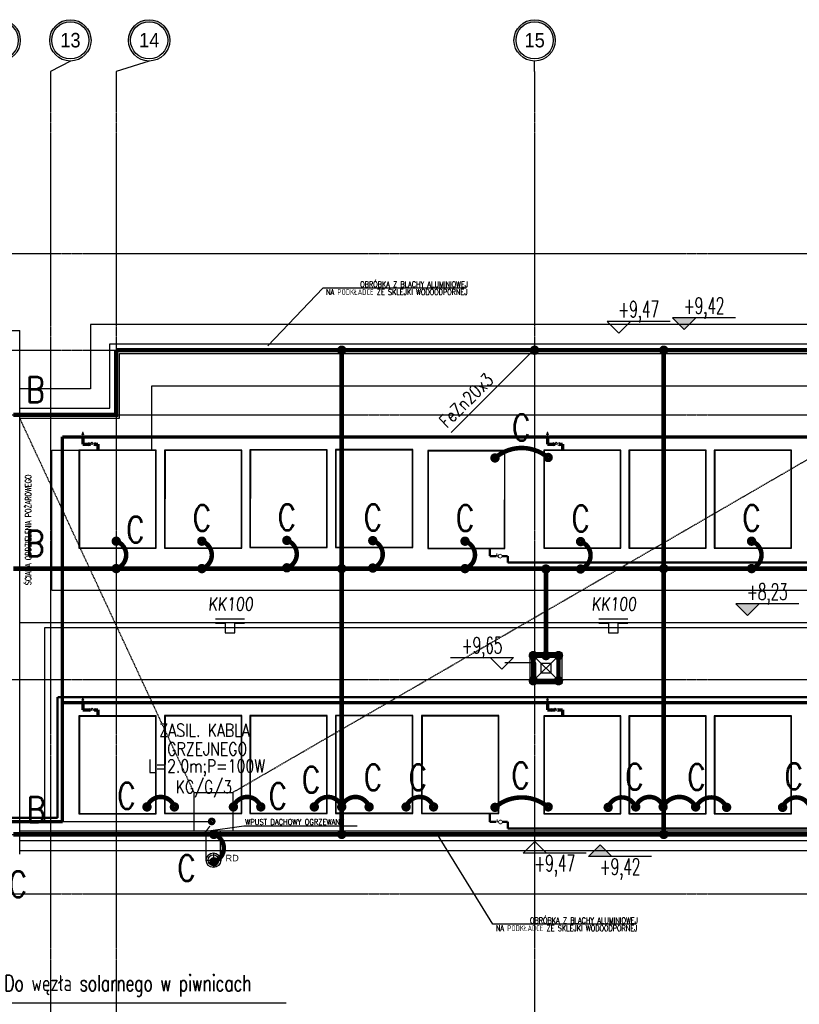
# Model space of a CAD drawing. Extents: x 3880 to 129921, y -116796 to -57711.
# Tile 20 of 110: x 9257 to 10465, y -98074 to -96549. Entities that reach past the tile are written whole.
import ezdxf
from ezdxf.enums import TextEntityAlignment as Align

# ---------------------------------------------------------------- set-up
doc = ezdxf.new("R2010")
doc.units = 0
doc.header["$LTSCALE"] = 2
doc.linetypes.add('CENTER', pattern=[2, 1.25, -0.25, 0.25, -0.25])
doc.linetypes.add('DASHED', pattern=[0.75, 0.5, -0.25])
doc.layers.get('0').update_dxf_attribs({"color": 101, "linetype": 'CONTINUOUS'})
for name, color, linetype, lineweight in [('2DH_PLS_glp', 202, 'DASHED', 50), ('2DH_PLS_glz', 86, 'CONTINUOUS', 70), ('2DH_SYM', 41, 'CONTINUOUS', 18)]:
    doc.layers.add(name, color=color, linetype=linetype, lineweight=lineweight)
for name, color, linetype in [('E35', 6, 'CONTINUOUS'), ('E50', 3, 'CONTINUOUS'), ('I_opis', 80, 'CONTINUOUS'), ('Ins-wod', 152, 'CONTINUOUS'), ('KOLEKTORY_BMK_SOLAR_2_51', 1, 'CONTINUOUS'), ('Opis-rzedne', 52, 'CONTINUOUS'), ('Os-osie glowne', 1, 'CENTER'), ('Os-osie-opis', 2, 'CONTINUOUS'), ('Sch-opis', 51, 'CONTINUOUS'), ('W-idok', 9, 'CONTINUOUS')]:
    doc.layers.add(name, color=color, linetype=linetype)
doc.styles.add('CP_ATTR', font='ROMANS.SHX')
doc.styles.add('dwg_opis duży', font='ARIAL.TTF', dxfattribs={"width": 0.9})
doc.styles.add('dwg_opis podstawowy', font='romans.shx', dxfattribs={"width": 0.9})
doc.styles.add('I_text', font='simplex.shx', dxfattribs={"width": 0.7})
doc.styles.add('ROMANS', font='romans', dxfattribs={"width": 0.85})
doc.styles.add('TYTUL2', font='ARIAL.TTF')
doc.dimstyles.new('CHMIELNA', dxfattribs={"dimscale": 3.5, "dimtxt": 4, "dimasz": 1.5, "dimexe": 3, "dimexo": 0, "dimgap": 1, "dimtad": 1, "dimdec": 1, "dimrnd": 0.5, "dimzin": 12, "dimdsep": 46, "dimtxsty": 'ROMANS', "dimblk": 'DIMTICK', "dimcen": 0.09, "dimse1": 1, "dimse2": 1, "dimclrd": 143, "dimclrt": 53, "dimadec": 0, "dimazin": 0, "dimtfac": 1, "dimtdec": 1, "dimtix": 1, "dimtmove": 2, "dimatfit": 2, "dimldrblk": 'ARCHTICK', "dimfxl": 0, "dimtolj": 1, "dimtzin": 0, "dimarcsym": 0})

# ---------------------------------------------------------------- blocks, each defined once
blk = doc.blocks.new('_kdjkgjksjhgkfhh')
for p, q in [((-11.2, 0), (11.2, 0)), ((0, 11.2), (0, -11.2))]:
    blk.add_line(p, q)
for radius in [11.3, 8.25]:
    blk.add_circle((0, 0), radius)
blk = doc.blocks.new('dwg_kota kons 50')
blk.add_hatch(color=256).paths.add_polyline_path([(9, 9), (-9, 9), (0, 0)])
blk.add_lwpolyline([(39.75, 9), (-9, 9), (0, 0), (9, 9)])
at = {"style": 'dwg_opis podstawowy', "width": 0.6}
blk.add_attdef('KOTA_KONS', text='', height=12.75, dxfattribs=at).set_placement((15.375, 8.25), align=Align.BOTTOM_CENTER)
blk = doc.blocks.new('dwg_kota arch 50')
blk.add_lwpolyline([(39.75, 9), (-9, 9), (0, 0), (9, 9)])
at = {"style": 'dwg_opis podstawowy', "width": 0.6}
blk.add_attdef('KOTA_ARCH', text='', height=12.75, dxfattribs=at).set_placement((15.375, 8.25), align=Align.BOTTOM_CENTER)
blk = doc.blocks.new('_opis_osi_liczbowy')
blk.add_hatch(color=256).paths.add_polyline_path([(32, 32), (32, 28.8, -1), (32, -28.8), (32, -32, 1)])
for radius in [32, 28.8]:
    blk.add_circle((32, 0), radius)
at = {"style": 'dwg_opis duży', "width": 0.9}
blk.add_attdef('AXNAMEH', text='', height=22.4, rotation=90, dxfattribs=at).set_placement((32, 0), align=Align.MIDDLE_CENTER)
blk = doc.blocks.new('DIMTICK')
for p, q in [((-1, 0), (1, 0)), ((0, 1), (0, -1))]:
    blk.add_line(p, q)
at = {"const_width": 0.141}
blk.add_lwpolyline([(0.71, 0.71), (-0.71, -0.71)], dxfattribs=at)
blk = doc.blocks.new('CPHS_858')
for p, q in [((0, 0.75), (-0.15, 0.35)), ((-0.15, 0.35), (0.15, 0.35)), ((0.15, 0.35), (0, 0.75)), ((0, 0), (0, 0.35))]:
    blk.add_line(p, q)
blk.add_solid([(-0.15, 0.35), (0, 0.75), (0.15, 0.35)])
at = {"linetype": 'ByBlock', "style": 'CP_ATTR', "flags": 9}
for tag in ['OTHER', 'WEIGHT', 'VOLTAGE', 'POWER', 'FLOW', 'TEMPERATURE', 'PN', 'DN', 'CHARACTER', 'ORDER-NO', 'PRODUCT-TYPE', 'ARTICLE', 'PRODUCER', 'NUMBER', 'GROUP', 'NAME']:
    blk.add_attdef(tag, text='', height=0.00005, dxfattribs=at).set_placement((-0.09, -0.02), align=Align.MIDDLE_LEFT)
blk = doc.blocks.new('CPHS_009')
for p, q in [((-0.5, 0.25), (0.5, -0.25)), ((0.5, 0.25), (-0.5, -0.25)), ((-0.5, -0.25), (-0.5, 0.25)), ((-0.2, 0.1), (0, 0.3)), ((0, 0.3), (0.2, 0.1)), ((0.5, -0.25), (0.5, 0.25))]:
    blk.add_line(p, q)
at = {"linetype": 'ByBlock', "style": 'CP_ATTR', "flags": 9}
for tag in ['NAME', 'GROUP', 'NUMBER', 'PRODUCER', 'ARTICLE', 'PRODUCT-TYPE', 'ORDER-NO', 'CHARACTER', 'DN', 'PN', 'TEMPERATURE', 'FLOW', 'POWER', 'VOLTAGE', 'WEIGHT', 'OTHER']:
    blk.add_attdef(tag, text='', height=0.00005, dxfattribs=at).set_placement((-0.09, -0.02), align=Align.MIDDLE_LEFT)
blk = doc.blocks.new('CPHS_873')
for p, q in [((0, 0.3), (0, 0.5)), ((0, 0.5), (0.4, 0.5))]:
    blk.add_line(p, q)
blk.add_circle((0, 0), 0.3)
at = {"linetype": 'ByBlock', "style": 'CP_ATTR', "flags": 9}
for tag in ['OTHER', 'WEIGHT', 'VOLTAGE', 'POWER', 'FLOW', 'TEMPERATURE', 'PN', 'DN', 'CHARACTER', 'ORDER-NO', 'PRODUCT-TYPE', 'ARTICLE', 'PRODUCER', 'NUMBER', 'GROUP', 'NAME']:
    blk.add_attdef(tag, text='', height=0.00005, dxfattribs=at).set_placement((-0.09, -0.02), align=Align.MIDDLE_LEFT)
blk = doc.blocks.new('A$C396C56EA')
at = {"layer": 'E35'}
for p, q in [((0, 0), (45, 0)), ((0, -6.9), (15, -6.9)), ((15, -6.9), (15, -21.9)), ((30, -21.9), (30, -6.9)), ((30, -6.9), (45, -6.9)), ((15, -21.9), (30, -21.9))]:
    blk.add_line(p, q, dxfattribs=at)

msp = doc.modelspace()

# ---------------------------------------------------------------- linework, layer by layer
at = {"layer": '2DH_PLS_glp'}
for p, q in [((9985.124, -97367.19), (9985.124, -97375.27)), ((9985.124, -97368.383), (9985.124, -97380.27)), ((9985.124, -97380.27), (9995.483, -97380.27)), ((10004.245, -97380.27), (10012.986, -97380.27)), ((10012.986, -97380.27), (10012.986, -97390.217)), ((10012.986, -97390.217), (16669.949, -97390.217)), ((13700.079, -97598.504), (9315.56, -97598.504)), ((9315.56, -97598.504), (9315.56, -97785.524)), ((9985.124, -97778.979), (9985.124, -97787.059)), ((9315.56, -97785.524), (9174.343, -97785.524)), ((9985.124, -97780.172), (9985.124, -97792.059)), ((9985.124, -97792.059), (9995.483, -97792.059)), ((10005.483, -97792.059), (10012.986, -97792.059)), ((10012.986, -97792.059), (10012.986, -97802.006)), ((10012.986, -97802.006), (16669.949, -97802.006))]:
    msp.add_line(p, q, dxfattribs=at)
at = {"layer": '2DH_PLS_glz'}
for p, q in [((9323.306, -97791.242), (9323.33, -97195.317)), ((9323.306, -97195.317), (14384.61, -97195.611)), ((9355.032, -97195.319), (9355.032, -97206.8)), ((10074.818, -97195.319), (10074.818, -97206.8)), ((9355.032, -97206.8), (9366.587, -97206.8)), ((9372.587, -97206.8), (9378.247, -97206.8)), ((9378.247, -97206.8), (9378.247, -97216.029)), ((10074.818, -97206.8), (10086.373, -97206.8)), ((10092.373, -97206.8), (10098.033, -97206.8)), ((10098.033, -97206.8), (10098.033, -97216.029)), ((9323.306, -97607.106), (13702.707, -97607.106)), ((9355.032, -97607.108), (9355.032, -97618.589)), ((10074.818, -97607.108), (10074.818, -97618.589)), ((9355.032, -97618.589), (9366.587, -97618.589)), ((9372.587, -97618.589), (9378.247, -97618.589)), ((9378.247, -97618.589), (9378.247, -97627.818)), ((10074.818, -97618.589), (10086.373, -97618.589)), ((10092.373, -97618.589), (10098.033, -97618.589)), ((10098.033, -97618.589), (10098.033, -97627.818)), ((9180.234, -97791.242), (9323.306, -97791.242))]:
    msp.add_line(p, q, dxfattribs=at)
at = {"layer": 'E35'}
msp.add_line((9925.505, -97188.648), (10054.673, -97059.48), dxfattribs=at)
at = {"layer": 'E50'}
for p, q in [((12112.579, -97491.575), (9295.611, -97491.575)), ((9295.611, -97491.575), (9295.611, -97791.2)), ((9295.611, -97791.2), (9554.544, -97791.2))]:
    msp.add_line(p, q, dxfattribs=at)
at = {"layer": 'E50', "const_width": 7}
for points in [[(9247.289, -97161.302), (9406.673, -97161.302), (9406.673, -97061.302)], [(9406.673, -97061.302), (18349.673, -97061.302)], [(9755.923, -97061.302), (9755.923, -97811.302)], [(10254.673, -97061.302), (10254.673, -97811.302)], [(9247.289, -97399.581), (11754.673, -97399.581)], [(10072.173, -97534.302), (10072.173, -97399.581)], [(10052.673, -97534.302), (10091.673, -97534.302), (10091.673, -97573.302), (10052.673, -97573.302), (10052.673, -97534.302)], [(9247.289, -97811.302), (18349.673, -97811.302)]]:
    msp.add_lwpolyline(points, dxfattribs=at)
for points in [[(9752.173, -97061.302, -1), (9759.673, -97061.302, -1)], [(10250.923, -97061.302, -1), (10258.423, -97061.302, -1)], [(9993.319, -97231.894, -1), (9993.319, -97224.394, -1)], [(10075.665, -97231.184, -1), (10075.665, -97223.684, -1)], [(9402.923, -97357.124, -1), (9410.423, -97357.124, -1)], [(9535.551, -97357.124, -1), (9543.051, -97357.124, -1)], [(9667.17, -97355.896, -1), (9674.67, -97355.896, -1)], [(9800.271, -97356.257, -1), (9807.771, -97356.257, -1)], [(9943.133, -97357.124, -1), (9950.633, -97357.124, -1)], [(10122.148, -97357.758, -1), (10129.648, -97357.758, -1)], [(10386.941, -97357.124, -1), (10394.441, -97357.124, -1)], [(9402.923, -97399.581, -1), (9410.423, -97399.581, -1)], [(9535.551, -97399.581, -1), (9543.051, -97399.581, -1)], [(9667.17, -97398.353, -1), (9674.67, -97398.353, -1)], [(9752.173, -97399.581, -1), (9759.673, -97399.581, -1)], [(9800.271, -97398.713, -1), (9807.771, -97398.713, -1)], [(9943.133, -97399.581, -1), (9950.633, -97399.581, -1)], [(10068.423, -97400.215, -1), (10075.923, -97400.215, -1)], [(10122.148, -97400.215, -1), (10129.648, -97400.215, -1)], [(10250.923, -97399.581, -1), (10258.423, -97399.581, -1)], [(10386.941, -97399.581, -1), (10394.441, -97399.581, -1)], [(10048.923, -97534.302, -1), (10056.423, -97534.302, -1)], [(10068.423, -97534.302, -1), (10075.923, -97534.302, -1)], [(10087.923, -97534.302, -1), (10095.423, -97534.302, -1)], [(10048.923, -97573.302, -1), (10056.423, -97573.302, -1)], [(10087.923, -97573.302, -1), (10095.423, -97573.302, -1)], [(9454.303, -97772.455, -1), (9454.303, -97764.955, -1)], [(9496.759, -97772.455, -1), (9496.759, -97764.955, -1)], [(9588.162, -97772.455, -1), (9588.162, -97764.955, -1)], [(9630.619, -97772.455, -1), (9630.619, -97764.955, -1)], [(9713.466, -97772.455, -1), (9713.466, -97764.955, -1)], [(9755.923, -97772.455, -1), (9755.923, -97764.955, -1)], [(9798.379, -97772.455, 1), (9798.379, -97764.955, 1)], [(9855.638, -97772.455, -1), (9855.638, -97764.955, -1)], [(9898.095, -97772.455, -1), (9898.095, -97764.955, -1)], [(9993.319, -97773.165, -1), (9993.319, -97765.665, -1)], [(10075.665, -97772.455, -1), (10075.665, -97764.955, -1)], [(10168.586, -97773.165, -1), (10168.586, -97765.665, -1)], [(10211.306, -97772.455, -1), (10211.306, -97764.955, -1)], [(10253.763, -97772.455, -1), (10253.763, -97764.955, -1)], [(10304.034, -97772.455, 1), (10304.034, -97764.955, 1)], [(10352.057, -97773.165, 1), (10352.057, -97765.665, 1)], [(10438.728, -97773.165, -1), (10438.728, -97765.665, -1)], [(9552.044, -97791.2, -1), (9557.044, -97791.2, -1)], [(9554.193, -97811.302, -1), (9561.693, -97811.302, -1)], [(9752.173, -97811.302, -1), (9759.673, -97811.302, -1)], [(10250.923, -97811.302, -1), (10258.423, -97811.302, -1)], [(9554.193, -97853.758, -1), (9561.693, -97853.758, -1)]]:
    msp.add_lwpolyline(points, format="xyb", close=True, dxfattribs=at)
at = {"layer": 'E50', "ltscale": 15, "const_width": 7}
msp.add_lwpolyline([(10054.764, -97065.051, 1), (10054.582, -97057.553, 1)], format="xyb", close=True, dxfattribs=at)
at = {"layer": 'E50', "const_width": 7}
for points in [[(9993.319, -97228.144, -0.36849325), (10075.215, -97227.472, -2.21832926)], [(9406.673, -97357.124, -0.71386373), (9407.344, -97399.395, -2.21832926)], [(9539.301, -97357.124, -0.71386373), (9539.972, -97399.395, -2.21832926)], [(9670.92, -97355.896, -0.71386373), (9671.591, -97398.167, -2.21832926)], [(9804.021, -97356.257, -0.71386373), (9804.692, -97398.527, -2.21832926)], [(9946.883, -97357.124, -0.71386373), (9947.555, -97399.395, -2.21832926)], [(10125.898, -97357.758, -0.71386373), (10126.569, -97400.029, -2.21832926)], [(10390.691, -97357.124, -0.71386373), (10391.362, -97399.395, -2.21832926)], [(9454.303, -97768.705, -0.71386373), (9496.573, -97768.034, -2.21832926)], [(9588.162, -97768.705, -0.71386373), (9630.433, -97768.034, -2.21832926)], [(9713.466, -97768.705, -0.71386373), (9755.737, -97768.034, -2.21832926)], [(9798.379, -97768.705, 0.71386373), (9756.109, -97768.034, 2.21832926)], [(9855.638, -97768.705, -0.71386373), (9897.909, -97768.034, -2.21832926)], [(9993.319, -97769.415, -0.36849325), (10075.215, -97768.744, -2.21832926)], [(10168.586, -97769.415, -0.71386373), (10210.857, -97768.744, -2.21832926)], [(10211.306, -97768.705, -0.71386373), (10253.577, -97768.034, -2.21832926)], [(10304.034, -97768.705, 0.60083566), (10253.81, -97768.034, 2.21832926)], [(10352.057, -97769.415, 0.63431361), (10304.484, -97768.744, 2.21832926)], [(10438.728, -97769.415, -0.71386373), (10480.999, -97768.744, -2.21832926)], [(9557.943, -97811.302, -0.71386373), (9558.614, -97853.572, -2.21832926)]]:
    msp.add_lwpolyline(points, format="xyb", dxfattribs=at)
at = {"layer": 'I_opis'}
msp.add_line((9233.522, -98072.399), (9669.932, -98072.399), dxfattribs=at)
at = {"layer": 'KOLEKTORY_BMK_SOLAR_2_51'}
for points in [[(9468.544, -97367.747), (9468.544, -97216.029), (9348.934, -97216.029), (9348.934, -97367.747)], [(9349.667, -97216.872), (9349.577, -97367.12), (9467.984, -97367.171), (9468.116, -97216.872)], [(9601.172, -97367.747), (9601.172, -97216.029), (9481.562, -97216.029), (9481.562, -97367.747)], [(9482.295, -97216.872), (9482.205, -97367.12), (9600.612, -97367.171), (9600.744, -97216.872)], [(9733.351, -97367.095), (9733.351, -97215.376), (9613.742, -97215.376), (9613.742, -97367.095)], [(9614.474, -97216.219), (9614.384, -97366.468), (9732.791, -97366.519), (9732.924, -97216.219)], [(9865.892, -97366.88), (9865.892, -97215.161), (9746.282, -97215.161), (9746.282, -97366.88)], [(9747.015, -97216.004), (9746.925, -97366.253), (9865.332, -97366.304), (9865.464, -97216.004)], [(10008.754, -97368.383), (10008.754, -97216.664), (9889.145, -97216.664), (9889.145, -97368.383)], [(9889.877, -97217.507), (9889.787, -97367.756), (10008.194, -97367.807), (10008.327, -97217.507)], [(10188.331, -97367.747), (10188.331, -97216.029), (10068.721, -97216.029), (10068.721, -97367.747)], [(10069.453, -97216.872), (10069.363, -97367.12), (10187.77, -97367.171), (10187.903, -97216.872)], [(10320.383, -97367.747), (10320.383, -97216.029), (10200.773, -97216.029), (10200.773, -97367.747)], [(10201.506, -97216.872), (10201.416, -97367.12), (10319.822, -97367.171), (10319.955, -97216.872)], [(10452.562, -97367.747), (10452.562, -97216.029), (10332.952, -97216.029), (10332.952, -97367.747)], [(10333.685, -97216.872), (10333.595, -97367.12), (10452.002, -97367.171), (10452.134, -97216.872)], [(9468.544, -97779.536), (9468.544, -97627.818), (9348.934, -97627.818), (9348.934, -97779.536)], [(9349.667, -97628.661), (9349.577, -97778.909), (9467.984, -97778.96), (9468.116, -97628.661)], [(9601.172, -97778.884), (9601.172, -97627.165), (9481.562, -97627.165), (9481.562, -97778.884)], [(9482.295, -97628.008), (9482.205, -97778.257), (9600.612, -97778.308), (9600.744, -97628.008)], [(9733.351, -97778.884), (9733.351, -97627.165), (9613.742, -97627.165), (9613.742, -97778.884)], [(9614.474, -97628.008), (9614.384, -97778.257), (9732.791, -97778.308), (9732.924, -97628.008)], [(9865.892, -97778.668), (9865.892, -97626.95), (9746.282, -97626.95), (9746.282, -97778.668)], [(9747.015, -97627.793), (9746.925, -97778.042), (9865.332, -97778.093), (9865.464, -97627.793)], [(9999.205, -97778.979), (9999.205, -97627.261), (9879.595, -97627.261), (9879.595, -97778.979)], [(9880.327, -97628.104), (9880.238, -97778.352), (9998.644, -97778.403), (9998.777, -97628.104)], [(10188.331, -97779.536), (10188.331, -97627.818), (10068.721, -97627.818), (10068.721, -97779.536)], [(10069.453, -97628.661), (10069.363, -97778.909), (10187.77, -97778.96), (10187.903, -97628.661)], [(10320.383, -97779.536), (10320.383, -97627.818), (10200.773, -97627.818), (10200.773, -97779.536)], [(10201.506, -97628.661), (10201.416, -97778.909), (10319.822, -97778.96), (10319.955, -97628.661)], [(10452.562, -97779.536), (10452.562, -97627.818), (10332.952, -97627.818), (10332.952, -97779.536)], [(10333.685, -97628.661), (10333.595, -97778.909), (10452.002, -97778.96), (10452.134, -97628.661)]]:
    msp.add_lwpolyline(points, close=True, dxfattribs=at)
at = {"layer": 'Opis-rzedne'}
msp.add_lwpolyline([(10056.758, -97574.476), (10056.758, -97545.344), (10008.802, -97545.344)], dxfattribs=at)
at = {"layer": 'Os-osie glowne'}
for points in [[(9304.673, -96629.302), (9304.673, -102606.302)], [(9406.673, -96629.302), (9406.673, -102606.302)], [(10054.673, -96629.302), (10054.673, -102606.302)], [(6322.673, -96911.302), (18589.673, -96911.302)], [(6322.673, -97061.302), (18589.673, -97061.302)], [(6322.673, -97161.302), (18589.673, -97161.302)], [(6322.673, -97571.302), (18589.673, -97571.302)], [(6322.673, -97811.302), (18589.673, -97811.302)], [(6322.673, -97903.302), (18589.673, -97903.302)]]:
    msp.add_lwpolyline(points, dxfattribs=at)
at = {"layer": 'Os-osie-opis'}
for points in [[(9335.655, -96613.302), (9304.673, -96629.302)], [(9457.655, -96613.302), (9406.673, -96629.302)], [(10054.673, -96629.302), (10054.673, -96613.302)]]:
    msp.add_lwpolyline(points, dxfattribs=at)
at = {"layer": 'Sch-opis'}
for points in [[(9948.728, -96964.963), (9726.755, -96964.963), (9641.404, -97054.315)], [(10211.739, -97950.319), (9989.766, -97950.319), (9904.415, -97811.302)]]:
    msp.add_lwpolyline(points, dxfattribs=at)
at = {"layer": 'W-idok'}
for p, q in [((9257.173, -97841.802), (9257.173, -97030.802)), ((18389.673, -97021.302), (9366.673, -97021.302)), ((9366.673, -97021.302), (9366.673, -97121.302)), ((9366.673, -97121.302), (9257.173, -97121.302)), ((9461.673, -97216.302), (9461.673, -97116.302)), ((9307.173, -97432.829), (9307.173, -97216.302)), ((9307.173, -97216.302), (9461.673, -97216.302)), ((9257.173, -97836.302), (18224.673, -97836.302))]:
    msp.add_line(p, q, dxfattribs=at)
for points in [[(9221.673, -97030.802), (9257.173, -97030.802)], [(9257.173, -97151.302), (9396.673, -97151.302), (9396.673, -97051.302), (18359.673, -97051.302), (18359.673, -97821.302), (9257.173, -97821.302)], [(9257.173, -97166.302), (9411.673, -97166.302), (9411.673, -97066.302), (18344.673, -97066.302), (18344.673, -97806.302), (9257.173, -97806.302)], [(9461.673, -97216.302), (9461.673, -97116.302), (10731.428, -97116.302)], [(9307.173, -97432.829), (10731.428, -97432.829)], [(9257.173, -97482.829), (12165.673, -97482.829)], [(10047.673, -97529.302), (10096.673, -97578.302)], [(10096.673, -97529.302), (10047.673, -97578.302)], [(9545.923, -97851.302), (9545.923, -97806.302)], [(9568.423, -97851.302), (9568.423, -97806.302)]]:
    msp.add_lwpolyline(points, dxfattribs=at)
at = {"layer": 'W-idok', "linetype": 'DASHED'}
for points in [[(9587.173, -97746.302), (10760.923, -97066.302)], [(9527.173, -97746.302), (9257.173, -97166.302)]]:
    msp.add_lwpolyline(points, dxfattribs=at)
at = {"layer": 'W-idok'}
for points in [[(10047.673, -97529.302), (10096.673, -97529.302), (10096.673, -97578.302), (10047.673, -97578.302)], [(9527.173, -97746.302), (9587.173, -97746.302), (9587.173, -97806.302), (9527.173, -97806.302)]]:
    msp.add_lwpolyline(points, close=True, dxfattribs=at)
at = {"layer": 'W-idok', "linetype": 'DASHED'}
for points in [[(10052.673, -97534.302), (10091.673, -97534.302), (10091.673, -97573.302), (10052.673, -97573.302)], [(10064.673, -97546.302), (10079.673, -97546.302), (10079.673, -97561.302), (10064.673, -97561.302)]]:
    msp.add_lwpolyline(points, close=True, dxfattribs=at)

# ---------------------------------------------------------------- block references
at = {"layer": '2DH_SYM', "xscale": 10, "yscale": 10, "zscale": 10}
for name, p in [('CPHS_858', (9355.032, -97195.319)), ('CPHS_858', (10074.818, -97195.319)), ('CPHS_009', (9369.064, -97206.769)), ('CPHS_009', (10088.306, -97206.769)), ('CPHS_858', (9355.032, -97607.108)), ('CPHS_858', (10074.818, -97607.108)), ('CPHS_009', (9369.587, -97618.589)), ('CPHS_009', (10086.373, -97618.589))]:
    msp.add_blockref(name, p, dxfattribs=at)
at = {"layer": '2DH_SYM', "xscale": 10, "yscale": 10, "zscale": 10, "rotation": 90}
for p in [(10001.245, -97380.243), (10001.768, -97792.063)]:
    msp.add_blockref('CPHS_873', p, dxfattribs=at)
at = {"layer": 'E35'}
for p in [(9560.418, -97477.217), (10154.047, -97477.217)]:
    msp.add_blockref('A$C396C56EA', p, dxfattribs=at)
at = {"layer": 'Ins-wod'}
msp.add_blockref('_kdjkgjksjhgkfhh', (9557.173, -97851.302), dxfattribs=at)
at = {"layer": 'Opis-rzedne', "xscale": 2, "yscale": 2, "zscale": 2}
for name, p, values in [('dwg_kota arch 50', (10185.018, -97034.661), {'KOTA_ARCH': '+9,47'}), ('dwg_kota kons 50', (10286.293, -97029.161), {'KOTA_KONS': '+9,42'}), ('dwg_kota kons 50', (10384.268, -97472.301), {'KOTA_KONS': '+8,23'})]:
    msp.add_blockref(name, p, dxfattribs=at).add_auto_attribs(values)
at = {"layer": 'Opis-rzedne'}
ref = msp.add_blockref('dwg_kota arch 50', (10003.89, -97555.438), dxfattribs=dict(at, xscale=-2, yscale=2, zscale=2, rotation=359.9999999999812))
ref.add_attrib('KOTA_ARCH', '+9,65', dxfattribs={"layer": '0', "height": 25.5, "rotation": 360, "style": 'dwg_opis podstawowy', "width": 0.6}).set_placement((9973.14, -97538.938), align=Align.BOTTOM_CENTER)
ref = msp.add_blockref('dwg_kota arch 50', (10054.906, -97822.159), dxfattribs=dict(at, xscale=-2, yscale=2, zscale=2, rotation=180))
ref.add_attrib('KOTA_ARCH', '+9,47', dxfattribs={"layer": '0', "height": 25.5, "style": 'dwg_opis podstawowy', "width": 0.6}).set_placement((10085.656, -97876.302), align=Align.BOTTOM_CENTER)
ref = msp.add_blockref('dwg_kota kons 50', (10156.18, -97827.659), dxfattribs=dict(at, xscale=-2, yscale=2, zscale=2, rotation=180))
ref.add_attrib('KOTA_KONS', '+9,42', dxfattribs={"layer": '0', "height": 25.5, "style": 'dwg_opis podstawowy', "width": 0.6}).set_placement((10186.93, -97881.802), align=Align.BOTTOM_CENTER)
at = {"layer": 'Os-osie-opis'}
ref = msp.add_blockref('_opis_osi_liczbowy', (9226.673, -96613.302), dxfattribs=dict(at, xscale=-1, rotation=270))
ref.add_attrib('AXNAMEH', '12', dxfattribs={"layer": '0', "height": 22.4, "style": 'dwg_opis duży', "width": 0.9}).set_placement((9226.673, -96581.012), align=Align.MIDDLE_CENTER)
ref = msp.add_blockref('_opis_osi_liczbowy', (9335.655, -96613.302), dxfattribs=dict(at, rotation=90))
ref.add_attrib('AXNAMEH', '13', dxfattribs={"layer": '0', "height": 22.4, "style": 'dwg_opis duży', "width": 0.9}).set_placement((9335.765, -96581.012), align=Align.MIDDLE_CENTER)
ref = msp.add_blockref('_opis_osi_liczbowy', (9457.655, -96613.302), dxfattribs=dict(at, rotation=90))
ref.add_attrib('AXNAMEH', '14', dxfattribs={"layer": '0', "height": 22.4, "style": 'dwg_opis duży', "width": 0.9}).set_placement((9457.765, -96581.012), align=Align.MIDDLE_CENTER)
ref = msp.add_blockref('_opis_osi_liczbowy', (10054.673, -96613.302), dxfattribs=dict(at, rotation=90))
ref.add_attrib('AXNAMEH', '15', dxfattribs={"layer": '0', "height": 22.4, "style": 'dwg_opis duży', "width": 0.9}).set_placement((10054.783, -96581.012), align=Align.MIDDLE_CENTER)

# ---------------------------------------------------------------- texts
at = {"layer": 'E35', "style": 'ROMANS', "width": 0.8}
msp.add_text('FeZn20x3', height=20, rotation=45, dxfattribs=at).set_placement((9918.854, -97182.88))
at = {"layer": 'E35', "style": 'ROMANS', "oblique": 5, "width": 0.8}
for p in [(9548.892, -97464.225), (10142.521, -97464.225)]:
    msp.add_text('KK100', height=20, dxfattribs=at).set_placement(p)
at = {"layer": 'E35', "style": 'ROMANS', "width": 0.8}
for s, p in [('ZASIL. KABLA ', (9548.877, -97649.878)), ('GRZEJNEGO', (9547.666, -97679.068)), ('L=2.0m;P=100W', (9546.454, -97708.258)), ('KG/G/3', (9542.298, -97739.105))]:
    msp.add_text(s, height=20, rotation=0, dxfattribs=at).set_placement(p, align=Align.MIDDLE)
at = {"layer": 'E50', "ltscale": 50, "style": 'ROMANS', "width": 0.8}
for s, p in [('B', (9266.889, -97142.385)), ('C', (10019.498, -97200.999)), ('C', (9525.004, -97341.254)), ('C', (9656.623, -97340.026)), ('C', (9789.724, -97340.386)), ('C', (9932.586, -97341.254)), ('C', (10111.601, -97341.888)), ('C', (10376.394, -97341.254)), ('C', (9421.9, -97359.229)), ('B', (9266.529, -97380.729)), ('C', (9789.972, -97742.972)), ('C', (9859.326, -97743.025)), ('C', (10018.404, -97740.12)), ('C', (10194.781, -97741.954)), ('C', (10291.028, -97742.511)), ('C', (10441.553, -97741.295)), ('C', (9693.986, -97746.586)), ('C', (9408.16, -97771.562)), ('C', (9642.532, -97771.866)), ('B', (9268.085, -97792.962)), ('C', (9501.024, -97883.465)), ('C', (9239.684, -97908.584))]:
    msp.add_text(s, height=40, dxfattribs=at).set_placement(p)
at = {"layer": 'I_opis', "lineweight": 30, "style": 'I_text', "width": 0.7}
msp.add_text('Do węzła solarnego w piwnicach', height=25, dxfattribs=at).set_placement((9233.366, -98054.105))
at = {"layer": 'Ins-wod', "insert": (9575.947, -97842.892), "char_height": 10.2123, "width": 1336.21749, "attachment_point": 1, "style": 'TYTUL2'}
msp.add_mtext('RD', dxfattribs=at)
at = {"layer": 'Sch-opis', "style": 'ROMANS', "width": 0.7}
for s, p in [('OBRÓBKA Z BLACHY ALUMINIOWEJ', (9784.448, -96963.729)), ('NA PODKŁADCE ZE SKLEJKI WODOODPORNEJ', (9731.648, -96975.716)), ('OBRÓBKA Z BLACHY ALUMINIOWEJ', (10047.46, -97949.085)), ('NA PODKŁADCE ZE SKLEJKI WODOODPORNEJ', (9994.66, -97961.071))]:
    msp.add_text(s, height=9, dxfattribs=at).set_placement(p)
msp.add_text('ŚCIANA ODDZIELENIA POŻAROWEGO', height=9, rotation=90, dxfattribs=at).set_placement((9274.894, -97425.237))
at = {"layer": 'Sch-opis', "insert": (9606.491, -97787.528), "char_height": 9, "width": 203.76147, "attachment_point": 1, "style": 'ROMANS'}
msp.add_mtext('WPUST DACHOWY OGRZEWANY', dxfattribs=at)

# ---------------------------------------------------------------- leaders
at = {"layer": 'Sch-opis'}
msp.add_leader([(9545.923, -97806.302), (9604.484, -97797.786), (9780.065, -97797.786)], dimstyle='CHMIELNA', override={"dimasz": 4, "dimgap": 1, "dimtad": 0}, dxfattribs=at)

doc.saveas('drawing.dxf')
